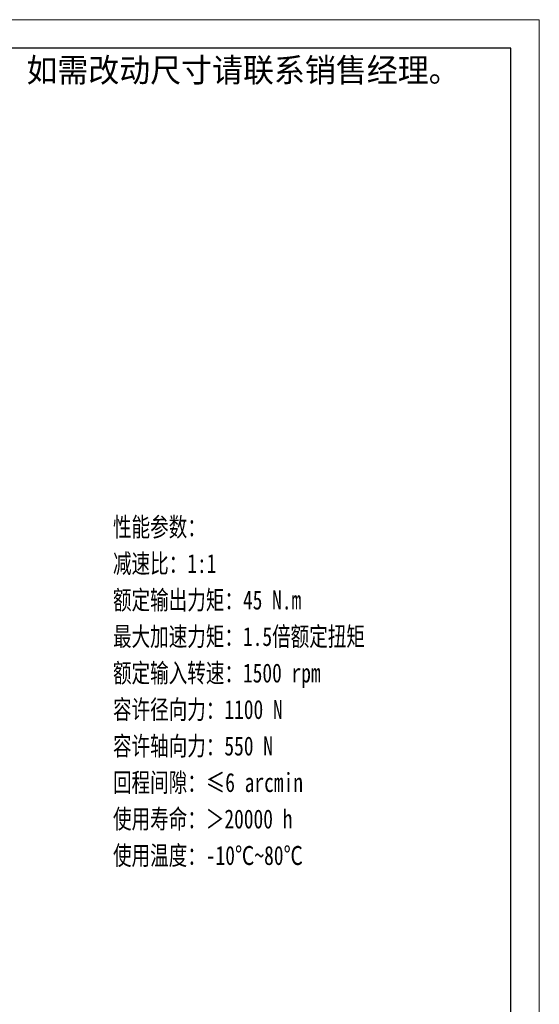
# Model space of a CAD drawing. Header units: millimetres. Extents: x 19 to 522, y 22 to 376.
# Tile 5 of 5: x 413 to 522, y 170 to 376. Entities that reach past the tile are written whole.
import ezdxf

# ---------------------------------------------------------------- set-up
doc = ezdxf.new("R2010")
doc.units = ezdxf.units.MM
doc.layers.add('6文字层', color=3, linetype='Continuous')
for name, color, linetype, lineweight in [('图框_外框线', 7, 'Continuous', 18), ('尺寸线层', 3, 'Continuous', 18), ('粗实线层', 7, 'Continuous', 35)]:
    doc.layers.add(name, color=color, linetype=linetype, lineweight=lineweight)
doc.styles.add('标准', font='txt', dxfattribs={"width": 0.667})

# ---------------------------------------------------------------- blocks, each defined once
blk = doc.blocks.new('提示字样')
at = {"layer": '6文字层', "insert": (1.21, 11.52), "char_height": 10, "width": 317.6795, "attachment_point": 1}
blk.add_mtext('{\\C1;此图为标准图，如需改动尺寸请联系销售经理。}', dxfattribs=at)

msp = doc.modelspace()

# ---------------------------------------------------------------- linework, layer by layer
at = {"layer": '图框_外框线', "color": 3}
msp.add_lwpolyline([(21.3964, 22.1891), (522.4145, 22.1891), (522.4145, 376.4804), (21.3964, 376.4804)], close=True, dxfattribs=at)
at = {"layer": '图框_外框线', "color": 3, "lineweight": 25}
msp.add_lwpolyline([(51.2189, 28.1536), (516.45, 28.1536), (516.45, 370.5159), (51.2189, 370.5159)], close=True, dxfattribs=at)

# ---------------------------------------------------------------- block references
at = {"layer": '粗实线层', "xscale": 0.5, "yscale": 0.5, "zscale": 0.5}
msp.add_blockref('提示字样', (368.5769, 362.6227), dxfattribs=at)

# ---------------------------------------------------------------- texts
at = {"layer": '尺寸线层', "insert": (432.8673, 271.8394), "char_height": 4, "width": 103.233434, "attachment_point": 1, "line_spacing_factor": 1.15057, "style": '标准'}
msp.add_mtext('{\\W0.75;性能参数：\\P减速比：1:1\\P额定输出力矩：45 N.m\\P最大加速力矩：1.5倍额定扭矩\\P额定输入转速：1500 rpm\\P容许径向力：1100 N\\P容许轴向力：550 N\\P回程间隙：≤6 arcmin\\P使用寿命：＞20000 h\\P使用温度：-10℃~80℃', dxfattribs=at)

doc.saveas('drawing.dxf')
